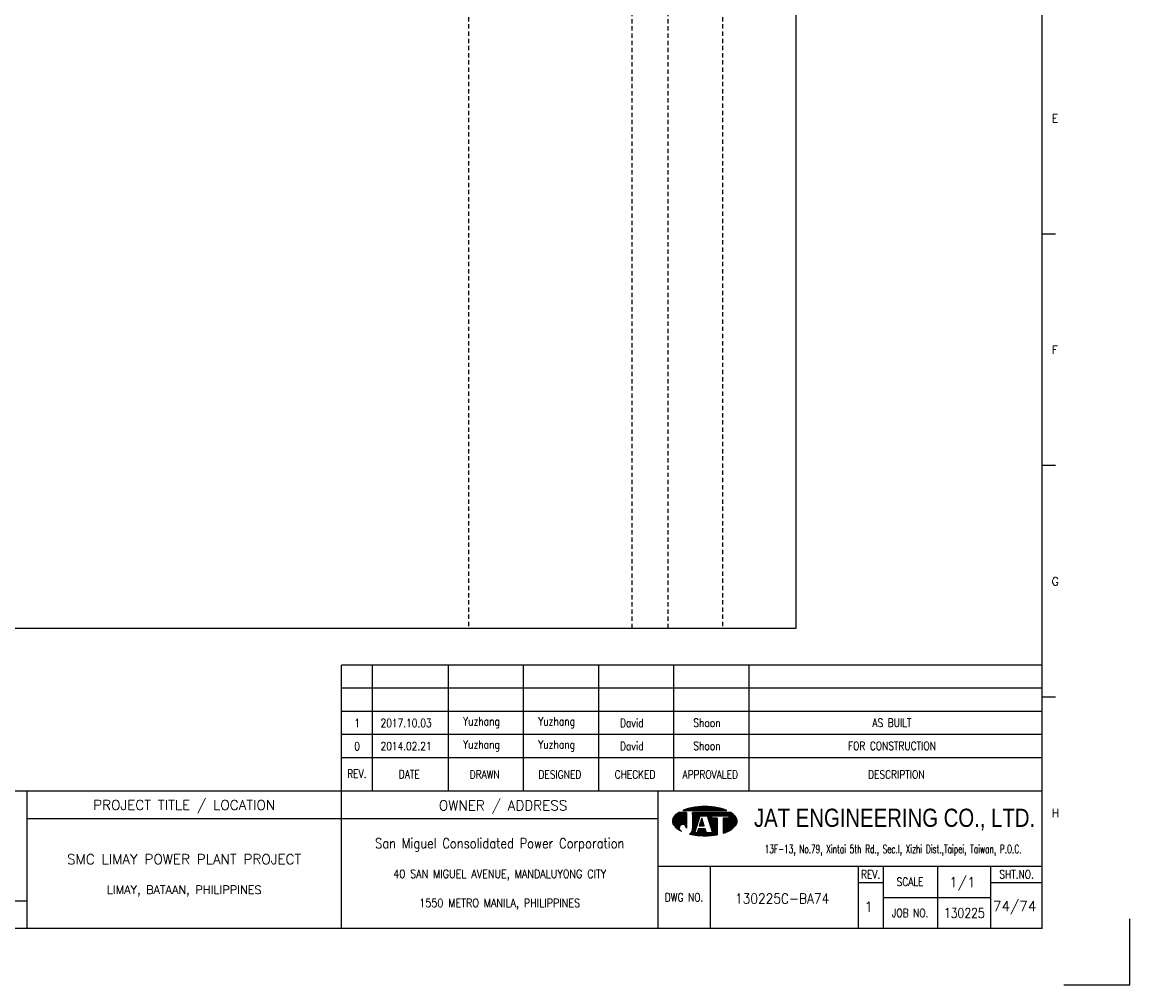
# Model space of a CAD drawing. Extents: x 3232 to 4198, y -194 to 488.
# Tile 3 of 4: x 3814 to 4198, y -194 to 140. Entities that reach past the tile are written whole.
import ezdxf
from ezdxf.enums import TextEntityAlignment as Align

# ---------------------------------------------------------------- set-up
doc = ezdxf.new("R2010")
doc.units = 0
doc.header["$MEASUREMENT"] = 0
doc.linetypes.add('HIDDEN', pattern=[4, 1.5, -1, 1.5])
doc.layers.get('0').update_dxf_attribs({"linetype": 'CONTINUOUS'})
doc.layers.get('Defpoints').update_dxf_attribs({"linetype": 'CONTINUOUS'})
for name, color, linetype in [('B_DIM', 7, 'CONTINUOUS'), ('CON', 4, 'CONTINUOUS'), ('HID', 2, 'HIDDEN'), ('T', 2, 'CONTINUOUS'), ('TEXT', 7, 'CONTINUOUS'), ('圖框CON', 4, 'CONTINUOUS'), ('框線', 6, 'CONTINUOUS')]:
    doc.layers.add(name, color=color, linetype=linetype)
doc.styles.add('AEH', font='simplex', dxfattribs={"width": 0.8, "bigfont": 'ae'})
doc.styles.add('DAYUKP', font='complex', dxfattribs={"bigfont": 'DAYUKP.SHX'})
doc.styles.add('E2', font='simplex.shx', dxfattribs={"height": 2})
doc.styles.add('E3', font='simplex.shx', dxfattribs={"height": 3})
doc.styles.add('ROMANS', font='romans', dxfattribs={"width": 0.8})
doc.styles.add('WMF-Arial0', font='arial.ttf')

# ---------------------------------------------------------------- blocks, each defined once
blk = doc.blocks.new('1880-TITLE_BLK')
at = {"layer": 'TEXT', "color": 2, "linetype": 'Continuous', "style": 'E3'}
for tag, p in [('SCALE', (790.95, 31.17)), ('DWG_NO', (736.41, 26.44)), ('REV', (762.59, 23.97)), ('SHT_NO', (806.74, 23.97))]:
    blk.add_attdef(tag, text='', height=3, dxfattribs=at).set_placement(p, align=Align.MIDDLE)
at = {"layer": 'TEXT', "linetype": 'Continuous', "style": 'E2', "width": 0.6}
for tag, p in [('REV_DATE', (418.65, 19.76)), ('APPR_DATE', (492.93, 19.76))]:
    blk.add_attdef(tag, text='', height=2, dxfattribs=at).set_placement(p, align=Align.MIDDLE_LEFT)
blk = doc.blocks.new('1')
at = {"layer": 'B_DIM'}
for p, q in [((2181.53, 118.11), (1938.08, 118.11)), ((1938.08, 74.29), (1938.08, 118.11)), ((1948.92, 74.29), (1948.92, 118.11)), ((1975.28, 74.29), (1975.28, 118.11)), ((2001.39, 74.29), (2001.39, 118.11)), ((2027.5, 74.29), (2027.5, 118.11)), ((2053.62, 74.29), (2053.62, 118.11)), ((2079.73, 74.29), (2079.73, 118.11)), ((2181.53, 110.07), (1938.08, 110.07)), ((1938.08, 77.93), (1938.08, 104.33)), ((2181.53, 102.03), (1938.08, 102.03)), ((2181.53, 93.99), (1938.08, 93.99)), ((2181.53, 85.95), (1938.08, 85.95))]:
    blk.add_line(p, q, dxfattribs=at)
at = {"layer": 'Defpoints'}
blk.add_lwpolyline([(2189, 7.08), (2211.97, 7.08), (2211.97, 30.05)], dxfattribs=at)
at = {"layer": 'T', "color": 0, "lineweight": -3}
for p, q in [((2053.09, 63.82), (2056.14, 66.87)), ((2053.09, 64.04), (2055.92, 66.87)), ((2053.11, 63.62), (2056.36, 66.87)), ((2053.12, 64.29), (2055.7, 66.87)), ((2053.14, 63.43), (2056.58, 66.87)), ((2053.18, 63.25), (2056.8, 66.87)), ((2053.18, 64.57), (2055.47, 66.87)), ((2053.24, 63.08), (2057.03, 66.87)), ((2053.29, 64.91), (2055.25, 66.87)), ((2053.3, 62.92), (2057.25, 66.87)), ((2053.37, 62.77), (2057.47, 66.87)), ((2053.45, 62.63), (2057.69, 66.87)), ((2053.54, 62.5), (2057.91, 66.86)), ((2053.61, 65.45), (2054.47, 66.31)), ((2053.64, 62.37), (2057.91, 66.64)), ((2053.74, 62.25), (2057.91, 66.42)), ((2053.84, 62.14), (2057.91, 66.2)), ((2053.95, 62.02), (2057.91, 65.98)), ((2054.07, 61.91), (2057.91, 65.75)), ((2054.18, 61.8), (2057.91, 65.53)), ((2056.94, 67.67), (2057.09, 67.82)), ((2057.16, 67.67), (2057.44, 67.95)), ((2057.39, 67.67), (2057.78, 68.07)), ((2057.61, 67.67), (2058.11, 68.18)), ((2057.83, 67.67), (2058.43, 68.27)), ((2058.05, 67.67), (2058.73, 68.35)), ((2058.27, 67.67), (2059.03, 68.43)), ((2058.49, 67.67), (2059.32, 68.49)), ((2058.72, 67.67), (2059.6, 68.55)), ((2058.94, 67.67), (2059.87, 68.6)), ((2059.16, 67.67), (2060.14, 68.65)), ((2059.38, 67.67), (2060.41, 68.7)), ((2059.6, 67.67), (2060.67, 68.74)), ((2059.82, 67.67), (2060.93, 68.77)), ((2060.05, 67.67), (2061.18, 68.81)), ((2060.05, 63.24), (2063.68, 66.87)), ((2060.05, 63.46), (2063.46, 66.87)), ((2060.05, 63.68), (2063.23, 66.87)), ((2060.05, 63.9), (2063.01, 66.87)), ((2060.05, 64.13), (2062.79, 66.87)), ((2060.05, 64.35), (2062.57, 66.87)), ((2060.05, 64.57), (2062.35, 66.87)), ((2060.05, 64.79), (2062.13, 66.87)), ((2060.05, 65.01), (2061.9, 66.87)), ((2060.05, 65.23), (2061.68, 66.87)), ((2060.05, 65.46), (2061.46, 66.87)), ((2060.05, 66.12), (2060.79, 66.87)), ((2060.05, 66.34), (2060.57, 66.87)), ((2060.05, 66.56), (2060.35, 66.87)), ((2060.05, 66.79), (2060.13, 66.87)), ((2060.05, 65.68), (2061.24, 66.87)), ((2060.05, 65.9), (2061.02, 66.87)), ((2060.05, 63.02), (2062.67, 65.64)), ((2060.27, 67.67), (2061.44, 68.84)), ((2060.49, 67.67), (2061.69, 68.87)), ((2060.71, 67.67), (2061.93, 68.89)), ((2060.93, 67.67), (2062.18, 68.91)), ((2061.15, 67.67), (2062.42, 68.93)), ((2061.38, 67.67), (2062.66, 68.95)), ((2061.6, 67.67), (2062.89, 68.97)), ((2061.82, 67.67), (2063.13, 68.98)), ((2062.04, 67.67), (2063.36, 68.99)), ((2062.26, 67.67), (2063.59, 69)), ((2062.48, 67.67), (2063.82, 69)), ((2062.71, 67.67), (2064.04, 69.01)), ((2062.83, 65.8), (2063.9, 66.87)), ((2062.93, 67.67), (2064.27, 69.01)), ((2063.05, 65.8), (2064.12, 66.87)), ((2063.15, 67.67), (2064.49, 69.01)), ((2063.27, 65.8), (2064.34, 66.87)), ((2063.37, 67.67), (2064.71, 69.01)), ((2063.49, 65.8), (2064.56, 66.87)), ((2063.59, 67.67), (2064.92, 69)), ((2063.72, 65.8), (2064.79, 66.87)), ((2063.81, 67.67), (2065.14, 69)), ((2063.94, 65.8), (2065.01, 66.87)), ((2064.04, 67.67), (2065.35, 68.99)), ((2064.16, 65.8), (2065.23, 66.87)), ((2064.26, 67.67), (2065.56, 68.98)), ((2064.38, 65.8), (2065.45, 66.87)), ((2064.48, 67.67), (2065.78, 68.97)), ((2064.6, 65.8), (2065.67, 66.87)), ((2064.7, 67.67), (2065.98, 68.95)), ((2064.82, 65.8), (2065.89, 66.87)), ((2064.92, 67.67), (2066.19, 68.94)), ((2065.05, 65.8), (2066.12, 66.87)), ((2065.14, 67.67), (2066.4, 68.92)), ((2065.16, 65.69), (2066.34, 66.87)), ((2065.22, 65.53), (2066.56, 66.87)), ((2065.27, 65.36), (2066.78, 66.87)), ((2065.32, 65.19), (2067, 66.87)), ((2065.37, 67.67), (2066.6, 68.9)), ((2065.38, 65.02), (2067.22, 66.87)), ((2065.43, 64.85), (2067.45, 66.87)), ((2065.48, 64.69), (2067.67, 66.87)), ((2065.54, 64.52), (2066.74, 65.71)), ((2065.59, 67.67), (2066.8, 68.88)), ((2065.59, 64.35), (2066.74, 65.49)), ((2065.81, 67.67), (2067, 68.86)), ((2066.03, 67.67), (2067.2, 68.84)), ((2066.25, 67.67), (2067.4, 68.82)), ((2066.47, 67.67), (2067.6, 68.79)), ((2066.7, 67.67), (2067.79, 68.77)), ((2066.82, 65.8), (2067.89, 66.87)), ((2066.92, 67.67), (2067.98, 68.74)), ((2067.04, 65.8), (2068.11, 66.87)), ((2067.14, 67.67), (2068.18, 68.71)), ((2067.26, 65.8), (2068.33, 66.87)), ((2067.36, 67.67), (2068.37, 68.68)), ((2067.48, 65.8), (2068.55, 66.87)), ((2067.58, 67.67), (2068.56, 68.64)), ((2067.71, 65.8), (2068.78, 66.87)), ((2067.81, 67.67), (2068.75, 68.61)), ((2067.93, 65.8), (2069, 66.87)), ((2068.03, 67.67), (2068.93, 68.58)), ((2068.15, 65.8), (2069.22, 66.87)), ((2068.25, 67.67), (2069.12, 68.54)), ((2068.37, 65.8), (2069.44, 66.87)), ((2068.47, 67.67), (2069.3, 68.5)), ((2068.59, 65.8), (2069.66, 66.87)), ((2068.69, 67.67), (2069.48, 68.46)), ((2068.81, 65.8), (2069.88, 66.87)), ((2068.91, 67.67), (2069.66, 68.42)), ((2069.04, 65.8), (2070.11, 66.87)), ((2069.14, 67.67), (2069.84, 68.37)), ((2069.26, 65.8), (2070.33, 66.87)), ((2069.36, 67.67), (2070.01, 68.33)), ((2069.48, 65.8), (2070.55, 66.87)), ((2069.58, 67.67), (2070.19, 68.28)), ((2069.7, 65.8), (2070.77, 66.87)), ((2069.8, 67.67), (2070.36, 68.23)), ((2069.92, 65.8), (2070.99, 66.87)), ((2070.02, 67.67), (2070.53, 68.18)), ((2070.14, 65.8), (2071.21, 66.87)), ((2070.24, 67.67), (2070.7, 68.13)), ((2070.37, 65.8), (2071.44, 66.87)), ((2070.47, 67.67), (2070.87, 68.07)), ((2070.59, 65.8), (2071.66, 66.87)), ((2070.69, 67.67), (2071.03, 68.02)), ((2070.75, 63.08), (2074.07, 66.4)), ((2070.75, 62.86), (2074.19, 66.3)), ((2070.75, 62.63), (2074.31, 66.2)), ((2070.75, 62.41), (2074.43, 66.09)), ((2070.75, 62.19), (2074.54, 65.98)), ((2070.75, 61.97), (2074.66, 65.87)), ((2070.75, 61.75), (2074.77, 65.76)), ((2070.75, 61.53), (2074.87, 65.65)), ((2070.75, 61.3), (2074.98, 65.53)), ((2070.81, 65.8), (2071.88, 66.87)), ((2070.91, 67.67), (2071.2, 67.96)), ((2071.03, 65.8), (2072.1, 66.87)), ((2071.13, 67.67), (2071.36, 67.9)), ((2071.25, 65.8), (2072.32, 66.87)), ((2071.35, 67.67), (2071.52, 67.84)), ((2071.47, 65.8), (2072.54, 66.87)), ((2071.57, 67.67), (2071.68, 67.77)), ((2071.7, 65.8), (2072.77, 66.87)), ((2071.8, 67.67), (2071.83, 67.71)), ((2071.92, 65.8), (2072.99, 66.87)), ((2072.14, 65.8), (2073.21, 66.87)), ((2072.36, 65.8), (2073.43, 66.87)), ((2072.58, 65.8), (2073.57, 66.78)), ((2072.62, 65.62), (2073.7, 66.69)), ((2072.62, 65.39), (2073.83, 66.6)), ((2072.62, 65.17), (2073.95, 66.5)), ((2054.29, 61.7), (2057.91, 65.31)), ((2054.41, 61.59), (2057.91, 65.09)), ((2054.53, 61.49), (2057.91, 64.87)), ((2054.65, 61.39), (2057.91, 64.65)), ((2054.78, 61.29), (2055.59, 62.11)), ((2054.9, 61.2), (2055.48, 61.77)), ((2056.12, 62.63), (2057.91, 64.42)), ((2056.46, 62.75), (2057.91, 64.2)), ((2056.7, 62.77), (2057.91, 63.98)), ((2056.9, 62.75), (2057.91, 63.76)), ((2057.08, 62.71), (2057.91, 63.54)), ((2057.23, 62.64), (2057.91, 63.32)), ((2057.37, 62.56), (2057.91, 63.09)), ((2057.5, 62.46), (2057.91, 62.87)), ((2057.61, 62.35), (2057.91, 62.65)), ((2057.7, 62.23), (2057.91, 62.43)), ((2057.79, 62.09), (2057.91, 62.21)), ((2057.85, 61.93), (2057.91, 61.99)), ((2057.89, 61.75), (2057.91, 61.76)), ((2059.09, 59.4), (2061.43, 61.74)), ((2059.86, 60.39), (2061.54, 62.07)), ((2059.98, 60.73), (2061.64, 62.39)), ((2060.03, 61), (2061.74, 62.72)), ((2060.05, 62.8), (2062.57, 65.32)), ((2060.05, 62.57), (2062.47, 64.99)), ((2060.05, 62.35), (2062.36, 64.67)), ((2060.05, 62.13), (2062.26, 64.34)), ((2060.05, 61.91), (2062.16, 64.02)), ((2060.05, 61.69), (2062.05, 63.69)), ((2060.05, 61.46), (2061.95, 63.37)), ((2062.45, 62.32), (2063.71, 63.57)), ((2062.5, 62.58), (2063.65, 63.74)), ((2062.6, 62.91), (2063.6, 63.91)), ((2062.68, 62.32), (2063.76, 63.4)), ((2062.7, 63.23), (2063.55, 64.08)), ((2062.8, 63.56), (2063.49, 64.25)), ((2062.9, 62.32), (2063.81, 63.24)), ((2062.91, 63.88), (2063.44, 64.42)), ((2063.01, 64.2), (2063.39, 64.58)), ((2063.11, 64.53), (2063.33, 64.75)), ((2063.12, 62.32), (2063.87, 63.07)), ((2063.21, 64.85), (2063.28, 64.92)), ((2063.34, 62.32), (2063.92, 62.9)), ((2063.56, 62.32), (2063.97, 62.73)), ((2063.78, 62.32), (2064.03, 62.56)), ((2064.01, 62.32), (2064.08, 62.39)), ((2065.65, 64.18), (2066.74, 65.27)), ((2065.7, 64.01), (2066.74, 65.05)), ((2065.75, 63.84), (2066.9, 65)), ((2065.81, 63.68), (2067.12, 65)), ((2065.86, 63.51), (2067.35, 65)), ((2065.91, 63.34), (2067.57, 65)), ((2065.97, 63.17), (2067.79, 65)), ((2066.02, 63), (2068.01, 65)), ((2066.07, 62.84), (2068.23, 65)), ((2066.13, 62.67), (2068.46, 65)), ((2066.18, 62.5), (2068.61, 64.93)), ((2066.23, 62.33), (2068.61, 64.71)), ((2066.29, 62.16), (2068.61, 64.48)), ((2066.34, 61.99), (2068.61, 64.26)), ((2066.39, 61.83), (2068.61, 64.04)), ((2066.45, 61.66), (2068.61, 63.82)), ((2066.5, 61.49), (2068.61, 63.6)), ((2066.56, 61.32), (2068.61, 63.38)), ((2066.61, 61.15), (2068.61, 63.15)), ((2066.66, 60.99), (2068.61, 62.93)), ((2066.72, 60.82), (2068.61, 62.71)), ((2066.77, 60.65), (2068.61, 62.49)), ((2066.82, 60.48), (2068.61, 62.27)), ((2066.88, 60.31), (2068.61, 62.05)), ((2066.93, 60.14), (2068.61, 61.82)), ((2066.98, 59.98), (2068.61, 61.6)), ((2070.75, 61.08), (2075.08, 65.41)), ((2070.75, 60.86), (2075.17, 65.28)), ((2070.75, 60.64), (2075.25, 65.14)), ((2070.75, 63.96), (2071.78, 65)), ((2070.75, 63.74), (2072, 65)), ((2070.75, 63.52), (2072.22, 65)), ((2070.75, 63.3), (2072.45, 65)), ((2070.75, 64.41), (2071.34, 65)), ((2070.75, 64.19), (2071.56, 65)), ((2070.75, 64.85), (2070.89, 65)), ((2070.75, 64.63), (2071.12, 65)), ((2070.75, 60.42), (2075.33, 64.99)), ((2070.75, 60.2), (2075.39, 64.84)), ((2070.75, 59.97), (2075.45, 64.67)), ((2070.75, 59.75), (2075.5, 64.5)), ((2071.07, 59.85), (2075.53, 64.32)), ((2071.42, 59.97), (2075.56, 64.12)), ((2071.78, 60.12), (2075.57, 63.9)), ((2072.17, 60.28), (2075.55, 63.67)), ((2072.59, 60.48), (2075.51, 63.4)), ((2073.08, 60.75), (2075.42, 63.1)), ((2073.74, 61.19), (2075.24, 62.69)), ((2055.03, 61.11), (2055.46, 61.53)), ((2055.16, 61.01), (2055.47, 61.33)), ((2055.3, 60.93), (2055.52, 61.15)), ((2055.43, 60.84), (2055.59, 60.99)), ((2055.57, 60.76), (2055.67, 60.85)), ((2055.71, 60.67), (2055.76, 60.73)), ((2055.85, 60.59), (2055.88, 60.62)), ((2056, 60.52), (2056, 60.52)), ((2056.14, 60.44), (2056.14, 60.44)), ((2057.91, 61.54), (2057.91, 61.55)), ((2059.28, 59.36), (2061.33, 61.42)), ((2059.46, 59.32), (2061.23, 61.09)), ((2059.64, 59.29), (2061.12, 60.77)), ((2059.83, 59.25), (2061.02, 60.44)), ((2060.02, 59.22), (2060.92, 60.12)), ((2060.05, 61.24), (2060.05, 61.24)), ((2060.21, 59.19), (2060.93, 59.91)), ((2060.4, 59.16), (2061.15, 59.91)), ((2060.59, 59.13), (2061.38, 59.91)), ((2060.78, 59.1), (2061.6, 59.91)), ((2060.98, 59.07), (2063.16, 61.25)), ((2061.17, 59.04), (2063.38, 61.25)), ((2061.37, 59.02), (2063.6, 61.25)), ((2061.57, 59), (2063.82, 61.25)), ((2061.68, 59.99), (2062.94, 61.25)), ((2061.77, 58.97), (2064.04, 61.25)), ((2061.78, 60.32), (2062.71, 61.25)), ((2061.88, 60.64), (2062.49, 61.25)), ((2061.97, 58.95), (2064.27, 61.25)), ((2061.99, 60.96), (2062.27, 61.25)), ((2062.17, 58.94), (2064.45, 61.21)), ((2062.38, 58.92), (2064.51, 61.05)), ((2062.58, 58.9), (2064.56, 60.88)), ((2062.79, 58.89), (2064.61, 60.71)), ((2063, 58.88), (2064.67, 60.54)), ((2063.21, 58.87), (2064.72, 60.37)), ((2063.43, 58.86), (2064.77, 60.2)), ((2063.64, 58.85), (2064.82, 60.03)), ((2063.86, 58.85), (2064.92, 59.91)), ((2064.08, 58.84), (2065.15, 59.91)), ((2064.3, 58.84), (2065.37, 59.91)), ((2064.52, 58.84), (2065.59, 59.91)), ((2064.74, 58.85), (2065.81, 59.91)), ((2064.97, 58.85), (2066.03, 59.91)), ((2065.2, 58.86), (2066.25, 59.91)), ((2065.43, 58.87), (2066.48, 59.91)), ((2065.66, 58.88), (2066.7, 59.91)), ((2065.9, 58.89), (2066.92, 59.91)), ((2066.14, 58.91), (2068.61, 61.38)), ((2066.38, 58.93), (2068.61, 61.16)), ((2066.62, 58.95), (2068.61, 60.94)), ((2066.87, 58.97), (2068.61, 60.72)), ((2067.11, 59), (2068.61, 60.49)), ((2067.37, 59.03), (2068.61, 60.27)), ((2067.62, 59.06), (2068.61, 60.05)), ((2067.88, 59.1), (2068.61, 59.83)), ((2068.14, 59.14), (2068.61, 59.61)), ((2068.4, 59.18), (2068.61, 59.38))]:
    blk.add_line(p, q, dxfattribs=at)
at = {"layer": 'T', "lineweight": -3}
for p, q in [((2057.91, 66.87), (2055.21, 66.87)), ((2056.73, 67.67), (2071.93, 67.67)), ((2057.91, 66.87), (2057.91, 61.52)), ((2073.45, 66.87), (2060.05, 66.87)), ((2060.05, 66.33), (2060.05, 66.87)), ((2060.05, 66.87), (2060.05, 61.23)), ((2060.85, 59.91), (2062.72, 65.8)), ((2062.72, 65.8), (2065.13, 65.8)), ((2063.79, 65.8), (2065.13, 65.8)), ((2065.13, 65.8), (2067, 59.91)), ((2066.74, 65.8), (2072.62, 65.8)), ((2066.74, 65), (2066.74, 65.8)), ((2072.62, 65.8), (2072.62, 65)), ((2061.8, 63.05), (2060.05, 61.24)), ((2063.26, 65), (2062.41, 62.32)), ((2062.41, 62.32), (2064.1, 62.32)), ((2064.1, 62.32), (2063.26, 65)), ((2068.61, 65), (2066.74, 65)), ((2068.61, 65), (2068.61, 59.21)), ((2072.62, 65), (2070.75, 65)), ((2070.75, 65), (2070.75, 59.74)), ((2061.65, 59.91), (2060.85, 59.91)), ((2062.08, 61.25), (2061.65, 59.91)), ((2064.44, 61.25), (2062.08, 61.25)), ((2064.86, 59.91), (2064.44, 61.25)), ((2067, 59.91), (2064.86, 59.91))]:
    blk.add_line(p, q, dxfattribs=at)
for centre, major_axis, start_param, end_param in [((2055.58, 63.92), (1.76, 1.76), 1.614811, 2.356194), ((2059.72, 60.14), (-5.73, 5.73), 6.088179, 6.3272), ((2062.5, 54), (-10.49, 10.49), 5.683021, 5.897183), ((2064.33, 44.23), (-17.52, 17.52), 5.497787, 5.683021), ((2064.33, 44.23), (17.52, 17.52), 0.600164, 0.785398), ((2066.16, 54), (10.49, 10.49), 0.386002, 0.600164), ((2068.93, 60.14), (-5.73, 5.73), 4.668374, 4.907395), ((2073.07, 63.92), (-1.76, 1.76), 3.926991, 4.668374), ((2055.58, 63.92), (-1.76, 1.76), 0.785398, 1.526782), ((2059.72, 67.71), (5.73, 5.73), 3.097578, 3.478972), ((2056.68, 61.54), (-0.868, 0.868), 3.906164, 8.245601), ((2068.93, 67.71), (-5.73, 5.73), 2.781027, 3.185607), ((2073.07, 63.92), (1.76, 1.76), 4.756403, 5.497787), ((2057.88, 61.28), (1.53, 1.53), 4.470635, 5.546585), ((2064.33, 83.62), (17.52, 17.52), 3.710226, 3.926991), ((2064.33, 83.62), (17.52, 17.52), 3.926991, 4.100643), ((2066.16, 73.85), (-10.49, 10.49), 2.670765, 2.781027)]:
    blk.add_ellipse(centre, major_axis=major_axis, ratio=1, start_param=start_param, end_param=end_param, dxfattribs=at)
at = {"layer": '圖框CON'}
for p, q in [((2186.14, 267.8), (2181.53, 267.8)), ((2186.14, 187.4), (2181.53, 187.4)), ((2186.14, 107), (2181.53, 107)), ((2048.1, 48.3), (2181.53, 48.3)), ((2066.14, 48.3), (2066.14, 26.6)), ((2117.55, 48.3), (2117.55, 26.6)), ((2126.28, 48.3), (2126.28, 26.6)), ((2145.25, 26.6), (2145.25, 48.3)), ((2163.72, 26.6), (2163.72, 48.3)), ((2117.55, 42.62), (2126.28, 42.62)), ((2163.72, 42.62), (2181.53, 42.62)), ((2126.28, 37.45), (2163.72, 37.45))]:
    blk.add_line(p, q, dxfattribs=at)
for points in [[(1828.89, 26.6), (1828.89, 74.29)], [(1938.08, 26.6), (1938.08, 74.29)], [(2048.1, 26.6), (2048.1, 74.29)], [(2048.1, 64.75), (1828.89, 64.75)], [(1828.89, 36.15), (1802.67, 36.15), (1651.45, 36.15)]]:
    blk.add_lwpolyline(points, dxfattribs=at)
at = {"layer": '框線'}
for p, q in [((2181.53, 26.6), (2181.53, 669.81)), ((2181.53, 74.29), (1308.62, 74.29)), ((2181.53, 26.6), (1308.62, 26.6))]:
    blk.add_line(p, q, dxfattribs=at)
at = {"style": 'DAYUKP'}
for s, p in [('E', (2184.79, 307.99)), ('F', (2184.79, 227.59)), ('G', (2184.79, 147.19)), ('H', (2184.79, 66.79))]:
    blk.add_text(s, height=2.87, dxfattribs=at).set_placement(p, align=Align.MIDDLE_LEFT)
at = {"style": 'WMF-Arial0', "width": 0.8}
blk.add_text('JAT ENGINEERING CO., LTD.', height=6.3172, dxfattribs=at).set_placement((2130.24, 64.55), align=Align.MIDDLE)
at = {"color": 2, "ltscale": 500, "style": 'ROMANS', "width": 0.85}
blk.add_text('San Miguel Consolidated Power Corporation', height=3.4457, dxfattribs=at).set_placement((1993.09, 56.23), align=Align.MIDDLE_CENTER)
at = {"color": 2, "ltscale": 500, "style": 'ROMANS'}
for s, height, p in [('SMC LIMAY POWER PLANT PROJECT', 3.4457, (1883.48, 50.7)), ('LIMAY, BATAAN, PHILIPPINES', 2.8714, (1883.48, 40.08))]:
    blk.add_text(s, height=height, dxfattribs=at).set_placement(p, align=Align.MIDDLE_CENTER)
at = {"color": 4, "ltscale": 500, "style": 'ROMANS', "width": 0.85}
for s, p in [('40 SAN MIGUEL AVENUE, MANDALUYONG CITY', (1993.09, 45.61)), ('1550 METRO MANILA, PHILIPPINES', (1993.09, 35.51))]:
    blk.add_text(s, height=2.8714, dxfattribs=at).set_placement(p, align=Align.MIDDLE_CENTER)
at = {"layer": 'B_DIM', "style": 'AEH', "width": 0.8}
for s, height, p in [('REV.', 2.871, (1943.45, 80.37)), ('DATE', 2.871, (1961.68, 80.21)), ('DRAWN', 2.871, (1987.87, 80.12)), ('DESIGNED', 2.871, (2013.98, 80.12)), ('CHECKED', 2.871, (2040.1, 80.12)), ('APPROVALED', 2.871, (2066.21, 80.12)), ('DESCRIPTION', 2.8714, (2130.87, 80.12))]:
    blk.add_text(s, height=height, dxfattribs=at).set_placement(p, align=Align.MIDDLE)
at = {"layer": 'HID', "ltscale": 500, "style": 'ROMANS'}
for s, p in [('PROJECT TITLE / LOCATION', (1883.48, 69.28)), ('OWNER / ADDRESS', (1994.25, 69.12))]:
    blk.add_text(s, height=3.4457, dxfattribs=at).set_placement(p, align=Align.MIDDLE)
at = {"layer": 'HID', "color": 7, "style": 'ROMANS', "width": 0.8}
for s, p in [('REV.', (2121.92, 45.46)), ('SHT.NO.', (2172.62, 45.46)), ('SCALE', (2135.64, 42.87)), ('DWG NO.', (2057.12, 37.45)), ('JOB NO.', (2135.64, 32.03))]:
    blk.add_text(s, height=2.871, dxfattribs=at).set_placement(p, align=Align.MIDDLE)
at = {"layer": 'T', "color": 2, "ltscale": 500, "style": 'ROMANS', "width": 0.65}
blk.add_text('13F-13, No.79, Xintai 5th Rd., Sec.I, Xizhi Dist.,Taipei, Taiwan, P.O.C.', height=2.8714, dxfattribs=at).set_placement((2129.74, 52.81), align=Align.CENTER)

msp = doc.modelspace()

# ---------------------------------------------------------------- linework, layer by layer
at = {"layer": 'CON'}
msp.add_lwpolyline([(3368.39, 429.19), (4082.39, 429.19), (4082.39, -70.62), (3368.39, -70.62)], close=True, dxfattribs=at)
at = {"layer": 'HID'}
for p, q in [((3968.64, 429.19), (3968.64, -70.62)), ((4025.34, 428.49), (4025.34, -70.62)), ((4037.94, 428.49), (4037.94, -70.62)), ((4056.84, 429.19), (4056.84, -70.62))]:
    msp.add_line(p, q, dxfattribs=at)

# ---------------------------------------------------------------- block references
msp.add_blockref('1', (1986.42, -201.44))
at = {"layer": 'TEXT', "color": 0}
ref = msp.add_blockref('1880-TITLE_BLK', (3231.77, -194.78), dxfattribs=dict(at, xscale=1.148576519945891, yscale=1.148576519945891, zscale=1.148576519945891))
ref.add_attrib('DWG_NO', '130225C-BA74', dxfattribs={"color": 2, "linetype": 'Continuous', "height": 3.4457, "style": 'E3', "width": 0.9}).set_placement((4077.6, -164.41), align=Align.MIDDLE)
ref.add_attrib('REV', '1', dxfattribs={"color": 2, "linetype": 'Continuous', "height": 3.45, "style": 'E3'}).set_placement((4107.67, -167.25), align=Align.MIDDLE)
ref.add_attrib('SCALE', '1/1', dxfattribs={"color": 2, "linetype": 'Continuous', "height": 3.446, "style": 'E3'}).set_placement((4140.23, -158.99), align=Align.MIDDLE)
ref.add_attrib('SHT_NO', '74/74', dxfattribs={"color": 2, "linetype": 'Continuous', "height": 3.446, "style": 'E3'}).set_placement((4158.38, -167.25), align=Align.MIDDLE)

# ---------------------------------------------------------------- texts
at = {"layer": 'T', "style": 'AEH', "width": 0.8}
for s, height, p in [('1', 2.87, (3929.96, -103.47)), ('2017.10.03', 2.871, (3946.96, -103.44)), ('Yuzhang', 2.871, (3973.16, -103.35)), ('Yuzhang', 2.871, (3999.27, -103.35)), ('David', 2.871, (4025.39, -103.35)), ('Shoon', 2.871, (4051.5, -103.35)), ('AS BUILT', 2.871, (4115.77, -103.35)), ('0', 2.87, (3929.96, -111.51)), ('2014.02.21', 2.871, (3946.96, -111.48)), ('Yuzhang', 2.871, (3973.16, -111.39)), ('Yuzhang', 2.871, (3999.27, -111.39)), ('David', 2.871, (4025.39, -111.39)), ('Shoon', 2.871, (4051.5, -111.39)), ('FOR CONSTRUCTION', 2.8714, (4115.77, -111.39))]:
    msp.add_text(s, height=height, dxfattribs=at).set_placement(p, align=Align.MIDDLE)
at = {"layer": 'TEXT', "color": 2, "style": 'E3', "width": 0.8}
msp.add_text('130225', height=3.446, dxfattribs=at).set_placement((4140.9, -169.42), align=Align.MIDDLE_CENTER)

doc.saveas('drawing.dxf')
